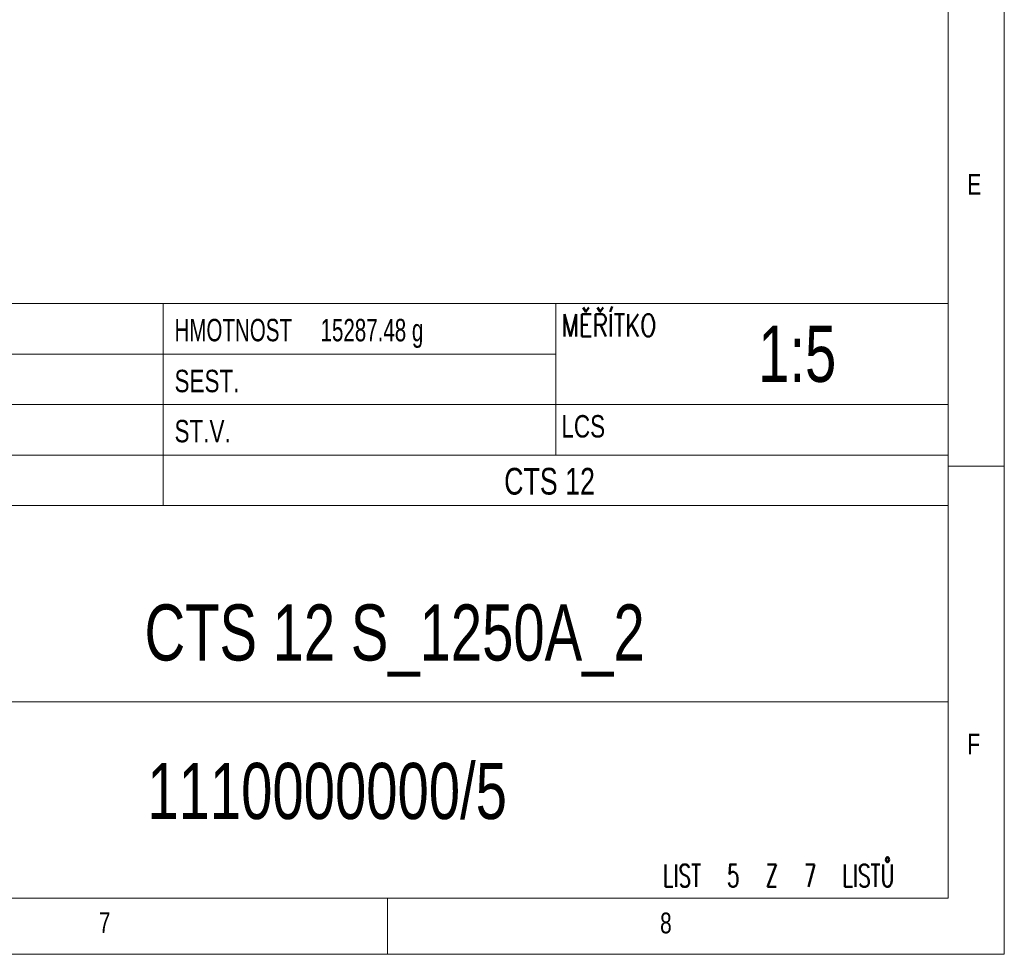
# Model space of a CAD drawing. Header units: millimetres. Extents: x 5 to 528, y 5 to 292.
# Tile 5 of 10: x 327 to 415, y 5 to 88. Entities that reach past the tile are written whole.
import ezdxf

# ---------------------------------------------------------------- set-up
doc = ezdxf.new("R2010")
doc.units = ezdxf.units.MM
doc.styles.add('SLDTEXTSTYLE0', font='TXT', dxfattribs={"width": 0.75})
doc.styles.add('SLDTEXTSTYLE2', font='TXT', dxfattribs={"width": 0.66129})
doc.styles.add('SLDTEXTSTYLE3', font='TXT', dxfattribs={"width": 0.684783})
doc.styles.add('SLDTEXTSTYLE4', font='TXT', dxfattribs={"width": 0.75, "bigfont": 'bigfont'})
doc.styles.add('SLDTEXTSTYLE7', font='TXT', dxfattribs={"width": 0.65, "bigfont": 'bigfont'})

msp = doc.modelspace()

# ---------------------------------------------------------------- linework, layer by layer
at = {"color": 7, "linetype": 'Continuous', "lineweight": 0}
for p, q in [((415, 5), (415, 292)), ((410, 287), (410, 10)), ((375, 63), (375, 49.5)), ((290, 58.5), (375, 58.5)), ((290, 54), (410, 54)), ((240, 49.5), (410, 49.5)), ((410, 48.5), (415, 48.5)), ((10, 10), (410, 10)), ((360, 5), (360, 10)), ((5, 5), (415, 5))]:
    msp.add_line(p, q, dxfattribs=at)
at = {"color": 7, "linetype": 'Continuous', "lineweight": 15}
for p, q in [((240, 63), (410, 63)), ((340, 63), (340, 45)), ((410, 63), (410, 45)), ((240, 45), (410, 45)), ((410, 45), (410, 10)), ((310, 27.5), (410, 27.5)), ((240, 10), (410, 10))]:
    msp.add_line(p, q, dxfattribs=at)

# ---------------------------------------------------------------- texts
at = {"color": 7, "linetype": 'Continuous', "lineweight": 0}
for s, insert, char_height, attachment_point, style in [('E', (411.7027, 74.5614), 1.8521, 1, 'SLDTEXTSTYLE0'), ('TOLEROVÁNÍ     ISO 8015     ANO', (290.5013, 62.0667), 2, 1, 'SLDTEXTSTYLE2'), ('MĚŘÍTKO', (375.5321, 62.0721), 2, 1, 'SLDTEXTSTYLE4'), ('HMOTNOST     15287.48 g', (341.0009, 61.6429), 2, 1, 'SLDTEXTSTYLE3'), ('1:5', (393.0431, 61.0252), 5, 1, 'SLDTEXTSTYLE0'), ('SEST.', (341.0009, 57.1039), 2, 1, 'SLDTEXTSTYLE0'), ('LCS', (375.5001, 53.0667), 2, 1, 'SLDTEXTSTYLE0'), ('ST.V.', (341.0009, 52.6364), 2, 1, 'SLDTEXTSTYLE0'), ('CTS 12', (374.4464, 48.3604), 2.38125, 2, 'SLDTEXTSTYLE0'), ('CTS 12 S_1250A_2', (360.6299, 36.1872), 5, 2, 'SLDTEXTSTYLE0'), ('ČÍSLO VÝKRESU', (310.5135, 26.5639), 2, 1, 'SLDTEXTSTYLE4'), ('F', (411.7127, 24.6732), 1.8521, 1, 'SLDTEXTSTYLE0'), ('1110000000/5', (338.5765, 22.0588), 5, 1, 'SLDTEXTSTYLE0'), ('LIST  5  Z  7  LISTŮ', (384.5577, 13.0068), 2, 1, 'SLDTEXTSTYLE7'), ('7', (334.2515, 8.7518), 1.8521, 1, 'SLDTEXTSTYLE0'), ('8', (384.303, 8.7175), 1.8521, 1, 'SLDTEXTSTYLE0')]:
    msp.add_mtext(s, dxfattribs=dict(at, insert=insert, char_height=char_height, attachment_point=attachment_point, style=style))

doc.saveas('drawing.dxf')
